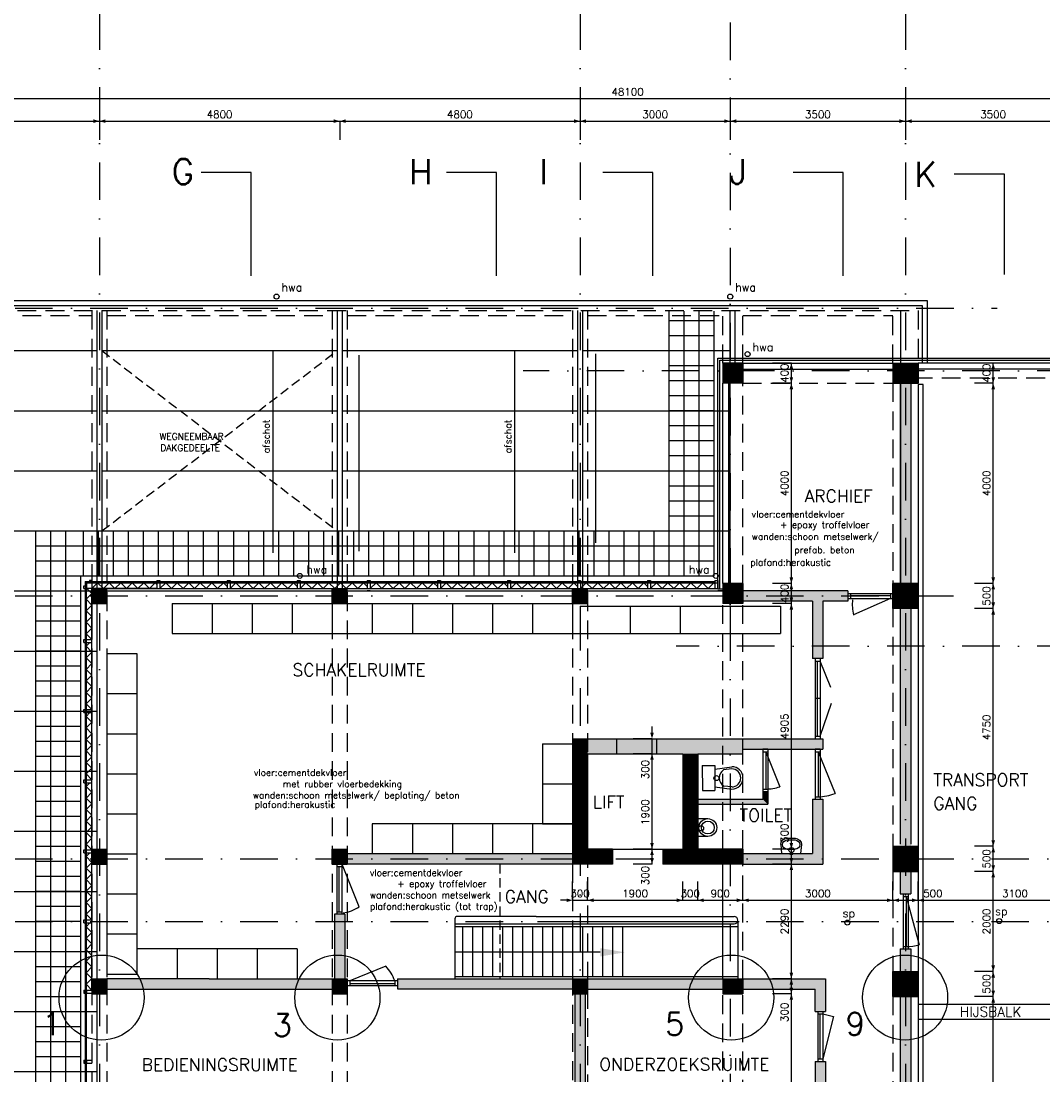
# Model space of a CAD drawing. Extents: x 10 to 84110, y 10 to 59410.
# Tile 6 of 16: x 28945 to 49355, y 26261 to 47310. Entities that reach past the tile are written whole.
import ezdxf
from ezdxf.enums import TextEntityAlignment as Align

# ---------------------------------------------------------------- set-up
doc = ezdxf.new("R2010")
doc.units = 0
doc.header["$LTSCALE"] = 60
doc.header["$MEASUREMENT"] = 0
for name, pattern in [('CENTER', [50.8, 31.75, -6.35, 6.35, -6.35]), ('DASHDOT', [25, 12.5, -6.25, 0, -6.25]), ('HIDDEN', [9.375, 6.25, -3.125]), ('HIDDEN2', [4.6875, 3.125, -1.5625])]:
    doc.linetypes.add(name, pattern=pattern)
doc.layers.get('0').update_dxf_attribs({"linetype": 'CONTINUOUS'})
for name, color, linetype in [('ARCERING', 4, 'CONTINUOUS'), ('BETON', 8, 'CONTINUOUS'), ('CONSTR50', 1, 'CONTINUOUS'), ('DSN50', 1, 'CENTER'), ('KANAALPLAAT', 15, 'CONTINUOUS'), ('LAAG18', 3, 'CONTINUOUS'), ('LAAG25', 4, 'CONTINUOUS'), ('LAAG35', 7, 'CONTINUOUS'), ('LAAG50', 1, 'CONTINUOUS'), ('MAAT15', 3, 'CONTINUOUS'), ('STRAMIEN', 3, 'DASHDOT'), ('TXT15', 3, 'CONTINUOUS'), ('TXT18', 3, 'CONTINUOUS'), ('TXT50', 1, 'CONTINUOUS')]:
    doc.layers.add(name, color=color, linetype=linetype)
doc.styles.add('ROMANS', font='romans')
doc.styles.get("Standard").update_dxf_attribs({"font": 'simplex'})

# ---------------------------------------------------------------- blocks, each defined once
blk = doc.blocks.new('ZUDIMTUS')
at = {"color": 3}
blk.add_solid([(0, 0), (-800, -240), (-800, 240)], dxfattribs=at)
blk = doc.blocks.new('B-WC')
at = {"layer": 'LAAG35', "color": 4}
for points in [[(499, 2), (0, 0)], [(0, 0), (1, -250)], [(499, 2), (500, -248)], [(500, -248), (1, -250)], [(76, -249), (27, -586)], [(425, -248), (476, -585)], [(71, -586), (88, -425)], [(432, -585), (413, -424)]]:
    blk.add_lwpolyline(points, dxfattribs=at)
blk.add_lwpolyline([(413, -424, 0.55949), (88, -425, 0.716418)], format="xyb", dxfattribs=at)
for radius in [225, 181]:
    blk.add_arc((251, -585), radius, 180.1925, 0.1925, dxfattribs=at)
blk = doc.blocks.new('B-WAS')
at = {"layer": 'LAAG35', "color": 4}
for p, q in [((111, -86), (268, -86)), ((111, -272), (268, -272)), ((111, -307), (268, -307))]:
    blk.add_line(p, q, dxfattribs=at)
for points in [[(-18, -179), (0, 0)], [(397, -179), (379, 0)]]:
    blk.add_lwpolyline(points, dxfattribs=at)
for centre, radius, start, end in [((111, -179), 129, 180, 270), ((111, -179), 92.9, 90, 180), ((111, -179), 92.9, 180, 270), ((268, -179), 92.9, 0, 90), ((268, -179), 92.9, 270, 0), ((268, -179), 129, 270, 0)]:
    blk.add_arc(centre, radius, start, end, dxfattribs=at)
blk = doc.blocks.new('DRSBL')
at = {"linetype": 'Continuous'}
for p, q in [((0, 0), (-10, 0)), ((0, -20), (0, 0))]:
    blk.add_line(p, q, dxfattribs=at)
blk = doc.blocks.new('ZUDIMEND')
blk.add_line((-800, 0), (-1600, 0))
at = {"color": 3}
blk.add_solid([(0, 0), (-800, -240), (-800, 240)], dxfattribs=at)

msp = doc.modelspace()

# ---------------------------------------------------------------- linework, layer by layer
at = {"layer": 'ARCERING'}
for p, q in [((30360, 36092), (31660, 36092)), ((31720, 36092), (33060, 36092)), ((33120, 36092), (34460, 36092)), ((34520, 36092), (35860, 36092)), ((35920, 36092), (37260, 36092)), ((37320, 36092), (38660, 36092)), ((38720, 36092), (40060, 36092)), ((40120, 36092), (41460, 36092)), ((41520, 36092), (42800, 36092)), ((30245, 34957), (30245, 35977)), ((30360, 34957), (30360, 35977)), ((30360, 35977), (31660, 35977)), ((31720, 35977), (33060, 35977)), ((33120, 35977), (34460, 35977)), ((34520, 35977), (35860, 35977)), ((35920, 35977), (37260, 35977)), ((37320, 35977), (38660, 35977)), ((38720, 35977), (40060, 35977)), ((40120, 35977), (41460, 35977)), ((41520, 35977), (42800, 35977)), ((30245, 33557), (30245, 34897)), ((30360, 33557), (30360, 34897)), ((30245, 32157), (30245, 33497)), ((30360, 32157), (30360, 33497)), ((30245, 30757), (30245, 32097)), ((30360, 30757), (30360, 32097)), ((30245, 29357), (30245, 30697)), ((30360, 29357), (30360, 30697)), ((30245, 27957), (30245, 29297)), ((30360, 27957), (30360, 29297))]:
    msp.add_line(p, q, dxfattribs=at)
for points in [[(30360, 35977), (30475, 36092), (30590, 35977), (30705, 36092), (30820, 35977), (30935, 36092), (31050, 35977), (31165, 36092), (31280, 35977), (31395, 36092), (31510, 35977), (31625, 36092), (31660, 36057)], [(31720, 35977), (31835, 36092), (31950, 35977), (32065, 36092), (32180, 35977), (32295, 36092), (32410, 35977), (32525, 36092), (32640, 35977), (32755, 36092), (32870, 35977), (32985, 36092), (33060, 36017)], [(33120, 35977), (33235, 36092), (33350, 35977), (33465, 36092), (33580, 35977), (33695, 36092), (33810, 35977), (33925, 36092), (34040, 35977), (34155, 36092), (34270, 35977), (34385, 36092), (34460, 36017)], [(34520, 35977), (34635, 36092), (34750, 35977), (34865, 36092), (34980, 35977), (35095, 36092), (35210, 35977), (35325, 36092), (35440, 35977), (35555, 36092), (35670, 35977), (35785, 36092), (35860, 36017)], [(35920, 35977), (36035, 36092), (36150, 35977), (36265, 36092), (36380, 35977), (36495, 36092), (36610, 35977), (36725, 36092), (36840, 35977), (36955, 36092), (37070, 35977), (37185, 36092), (37260, 36017)], [(37320, 35977), (37435, 36092), (37550, 35977), (37665, 36092), (37780, 35977), (37895, 36092), (38010, 35977), (38125, 36092), (38240, 35977), (38355, 36092), (38470, 35977), (38585, 36092), (38660, 36017)], [(38720, 35977), (38835, 36092), (38950, 35977), (39065, 36092), (39180, 35977), (39295, 36092), (39410, 35977), (39525, 36092), (39640, 35977), (39755, 36092), (39870, 35977), (39985, 36092), (40060, 36017)], [(40120, 35977), (40235, 36092), (40350, 35977), (40465, 36092), (40580, 35977), (40695, 36092), (40810, 35977), (40925, 36092), (41040, 35977), (41155, 36092), (41270, 35977), (41385, 36092), (41460, 36017)], [(41520, 35977), (41635, 36092), (41750, 35977), (41865, 36092), (41980, 35977), (42095, 36092), (42210, 35977), (42325, 36092), (42440, 35977), (42555, 36092), (42670, 35977), (42785, 36092), (42800, 36077)], [(30360, 34957), (30245, 35072), (30360, 35187), (30245, 35302), (30360, 35417), (30245, 35532), (30360, 35647), (30245, 35762), (30360, 35877), (30260, 35977)], [(30360, 33557), (30245, 33672), (30360, 33787), (30245, 33902), (30360, 34017), (30245, 34132), (30360, 34247), (30245, 34362), (30360, 34477), (30245, 34592), (30360, 34707), (30245, 34822), (30320, 34897)], [(30360, 32157), (30245, 32272), (30360, 32387), (30245, 32502), (30360, 32617), (30245, 32732), (30360, 32847), (30245, 32962), (30360, 33077), (30245, 33192), (30360, 33307), (30245, 33422), (30320, 33497)], [(30360, 30757), (30245, 30872), (30360, 30987), (30245, 31102), (30360, 31217), (30245, 31332), (30360, 31447), (30245, 31562), (30360, 31677), (30245, 31792), (30360, 31907), (30245, 32022), (30320, 32097)], [(30360, 29357), (30245, 29472), (30360, 29587), (30245, 29702), (30360, 29817), (30245, 29932), (30360, 30047), (30245, 30162), (30360, 30277), (30245, 30392), (30360, 30507), (30245, 30622), (30320, 30697)], [(30360, 27957), (30245, 28072), (30360, 28187), (30245, 28302), (30360, 28417), (30245, 28532), (30360, 28647), (30245, 28762), (30360, 28877), (30245, 28992), (30360, 29107), (30245, 29222), (30320, 29297)]]:
    msp.add_lwpolyline(points, dxfattribs=at)
at = {"layer": 'BETON'}
for points, const_width in [([(46610, 40477), (46610, 40077)], 500), ([(43360, 40277), (42960, 40277)], 400), ([(43360, 35877), (42960, 35877)], 400), ([(46860, 35827), (46360, 35827)], 500), ([(30360, 35827), (30660, 35827)], 300), ([(35160, 35827), (35460, 35827)], 300), ([(39960, 35827), (40260, 35827)], 300), ([(40110, 32977), (40110, 30472)], 300), ([(42310, 32677), (42310, 30772)], 300), ([(46610, 30827), (46610, 30327)], 500), ([(30360, 30622), (30660, 30622)], 300), ([(35310, 30472), (35310, 30772)], 300), ([(40760, 30622), (40260, 30622)], 300), ([(43360, 30622), (41760, 30622)], 300), ([(46610, 27827), (46610, 28327)], 500), ([(30360, 28032), (30660, 28032)], 300), ([(35160, 28032), (35460, 28032)], 300), ([(39960, 28032), (40260, 28032)], 300), ([(42960, 28032), (43360, 28032)], 300)]:
    msp.add_lwpolyline(points, dxfattribs=dict(at, const_width=const_width))
for points in [[(40839, 32977), (40839, 32677), (39960, 32977), (40260, 32677)], [(41639, 32977), (41639, 32677), (40839, 32977), (40839, 32677)], [(41639, 32977), (41639, 32677), (43360, 32977), (43360, 32677)]]:
    msp.add_solid(points, dxfattribs=at)
at = {"layer": 'CONSTR50'}
for p, q in [((43360, 40477), (42960, 40477)), ((42960, 40477), (42960, 40077)), ((43360, 40477), (43360, 40077)), ((46360, 40477), (46860, 40477)), ((46360, 40477), (46360, 40077)), ((46860, 40477), (46860, 40077)), ((43360, 40077), (42960, 40077)), ((46360, 40077), (46860, 40077)), ((43360, 36077), (42960, 36077)), ((42960, 36077), (42960, 35777)), ((43360, 36077), (43360, 35677)), ((46860, 36077), (46360, 36077)), ((46360, 35577), (46360, 36077)), ((46860, 35577), (46860, 36077)), ((30360, 35677), (30360, 35977)), ((30360, 35977), (30660, 35977)), ((30660, 35677), (30660, 35977)), ((35160, 35677), (35160, 35977)), ((35160, 35977), (35460, 35977)), ((35460, 35677), (35460, 35977)), ((39960, 35677), (39960, 35977)), ((39960, 35977), (40260, 35977)), ((40260, 35677), (40260, 35977)), ((42960, 35977), (42960, 35677)), ((30360, 35677), (30660, 35677)), ((35160, 35677), (35460, 35677)), ((39960, 35677), (40260, 35677)), ((43360, 35677), (42960, 35677)), ((46860, 35577), (46360, 35577)), ((39960, 32977), (39960, 30472)), ((40839, 32977), (40839, 32677)), ((41639, 32977), (41639, 32677)), ((43360, 32677), (43360, 32977)), ((40260, 32677), (40260, 30772)), ((42160, 32677), (42160, 30772)), ((42460, 32677), (42460, 30772)), ((30360, 30472), (30360, 30772)), ((30360, 30772), (30660, 30772)), ((30660, 30472), (30660, 30772)), ((35160, 30472), (35160, 30772)), ((35160, 30772), (35460, 30772)), ((35460, 30472), (35460, 30772)), ((40760, 30772), (40260, 30772)), ((40760, 30772), (40760, 30472)), ((41760, 30772), (41760, 30472)), ((43360, 30772), (42460, 30772)), ((43360, 30772), (43360, 30472)), ((46360, 30827), (46860, 30827)), ((46360, 30827), (46360, 30327)), ((46860, 30827), (46860, 30327)), ((30360, 30472), (30660, 30472)), ((35160, 30472), (35460, 30472)), ((40760, 30472), (39960, 30472)), ((43360, 30472), (41760, 30472)), ((46360, 30327), (46860, 30327)), ((46360, 28327), (46860, 28327)), ((46360, 27827), (46360, 28327)), ((46860, 28327), (46860, 27827)), ((30360, 28182), (30360, 27882)), ((30360, 28182), (30660, 28182)), ((30660, 28182), (30660, 27882)), ((35160, 28182), (35460, 28182)), ((35160, 28182), (35160, 27882)), ((35460, 28182), (35460, 27882)), ((39960, 28182), (40260, 28182)), ((39960, 28182), (39960, 27882)), ((40260, 28182), (40260, 27882)), ((42960, 28182), (42960, 27882)), ((42960, 28182), (43260, 28182)), ((43360, 28182), (43360, 27882)), ((30360, 27882), (30660, 27882)), ((35160, 27882), (35460, 27882)), ((39960, 27882), (40260, 27882)), ((42960, 27882), (43360, 27882)), ((46360, 27827), (46860, 27827))]:
    msp.add_line(p, q, dxfattribs=at)
at = {"layer": 'CONSTR50', "linetype": 'Continuous'}
for p, q in [((39960, 32977), (43360, 32977)), ((40260, 32677), (42160, 32677)), ((42460, 32677), (43360, 32677)), ((41760, 30772), (42160, 30772))]:
    msp.add_line(p, q, dxfattribs=at)
at = {"layer": 'KANAALPLAAT'}
for p, q in [((30460, 41527), (30460, 35977)), ((30560, 41527), (30560, 35977)), ((35260, 41527), (35260, 35977)), ((35360, 41527), (35360, 35977)), ((40060, 41527), (40060, 35977)), ((40160, 41527), (40160, 35977)), ((43110, 40477), (43110, 41527)), ((43210, 40477), (43210, 41527)), ((46510, 41527), (46510, 40477)), ((26060, 40727), (30460, 40727)), ((30560, 40727), (35260, 40727)), ((35360, 40727), (40060, 40727)), ((40160, 40727), (43110, 40727)), ((43110, 36077), (43110, 40077)), ((46510, 40077), (46510, 36077)), ((26060, 39527), (30460, 39527)), ((30560, 39527), (35260, 39527)), ((35360, 39527), (40060, 39527)), ((40160, 39527), (43110, 39527)), ((26060, 38327), (30460, 38327)), ((30560, 38327), (35260, 38327)), ((35360, 38327), (40060, 38327)), ((40160, 38327), (43110, 38327)), ((26060, 37127), (30460, 37127)), ((30560, 37127), (35260, 37127)), ((35360, 37127), (40060, 37127)), ((40160, 37127), (43110, 37127)), ((26060, 35927), (30360, 35927)), ((30660, 35927), (35160, 35927)), ((35460, 35927), (39960, 35927)), ((40260, 35927), (42960, 35927)), ((30460, 35677), (30460, 30772)), ((26060, 34727), (30460, 34727)), ((26060, 33527), (30460, 33527)), ((26060, 32327), (30460, 32327)), ((26060, 31127), (30460, 31127)), ((30460, 30472), (30460, 28182)), ((26060, 29927), (30460, 29927)), ((26060, 28727), (30460, 28727)), ((30460, 27882), (30460, 22977)), ((26060, 27527), (30460, 27527)), ((26060, 26327), (30460, 26327))]:
    msp.add_line(p, q, dxfattribs=at)
at = {"layer": 'KANAALPLAAT', "linetype": 'HIDDEN2'}
for p, q in [((30560, 40727), (35260, 37127)), ((30560, 37127), (35260, 40727))]:
    msp.add_line(p, q, dxfattribs=at)
at = {"layer": 'LAAG18'}
for p, q in [((16860, 41727), (47045, 41727)), ((47045, 41727), (47045, 40477)), ((16960, 41627), (46945, 41627)), ((41885, 41519), (41885, 36223)), ((42185, 41519), (42185, 36223)), ((42485, 41519), (42485, 36223)), ((42785, 41519), (42785, 36223)), ((46945, 41627), (46945, 40477)), ((42785, 41323), (41885, 41323)), ((42785, 41023), (41885, 41023)), ((42785, 40723), (41885, 40723)), ((42785, 40423), (41885, 40423)), ((42860, 35977), (42860, 40577)), ((42860, 40577), (63410, 40577)), ((42900, 40537), (63370, 40537)), ((42900, 35977), (42900, 40537)), ((42785, 40123), (41885, 40123)), ((46860, 40052), (46860, 18602)), ((46960, 40052), (46860, 40052)), ((46960, 18602), (46960, 40052)), ((42785, 39823), (41885, 39823)), ((42785, 39523), (41885, 39523)), ((42785, 39223), (41885, 39223)), ((42785, 38923), (41885, 38923)), ((42785, 38623), (41885, 38623)), ((42785, 38323), (41885, 38323)), ((42785, 38023), (41885, 38023)), ((42785, 37723), (41885, 37723)), ((42785, 37423), (41885, 37423)), ((29231, 37123), (29231, 21523)), ((42785, 37123), (29231, 37123)), ((29531, 37123), (29531, 21523)), ((29831, 37123), (29831, 21523)), ((30185, 37123), (30185, 36223)), ((30485, 37123), (30485, 36223)), ((30785, 37123), (30785, 36223)), ((31085, 37123), (31085, 36223)), ((31385, 37123), (31385, 36223)), ((31685, 37123), (31685, 36223)), ((31985, 37123), (31985, 36223)), ((32285, 37123), (32285, 36223)), ((32585, 37123), (32585, 36223)), ((32885, 37123), (32885, 36223)), ((33185, 37123), (33185, 36223)), ((33485, 37123), (33485, 36223)), ((33785, 37123), (33785, 36223)), ((34085, 37123), (34085, 36223)), ((34385, 37123), (34385, 36223)), ((34685, 37123), (34685, 36223)), ((34985, 37123), (34985, 36223)), ((35285, 37123), (35285, 36223)), ((35585, 37123), (35585, 36223)), ((35885, 37123), (35885, 36223)), ((36185, 37123), (36185, 36223)), ((36485, 37123), (36485, 36223)), ((36785, 37123), (36785, 36223)), ((37085, 37123), (37085, 36223)), ((37385, 37123), (37385, 36223)), ((37685, 37123), (37685, 36223)), ((37985, 37123), (37985, 36223)), ((38285, 37123), (38285, 36223)), ((38585, 37123), (38585, 36223)), ((38885, 37123), (38885, 36223)), ((39185, 37123), (39185, 36223)), ((39485, 37123), (39485, 36223)), ((39785, 37123), (39785, 36223)), ((40085, 37123), (40085, 36223)), ((40385, 37123), (40385, 36223)), ((40685, 37123), (40685, 36223)), ((40985, 37123), (40985, 36223)), ((41285, 37123), (41285, 36223)), ((41585, 37123), (41585, 36223)), ((42785, 36823), (29231, 36823)), ((42785, 36523), (29231, 36523)), ((42785, 36223), (29231, 36223)), ((30131, 36223), (30131, 21523)), ((30131, 35923), (29231, 35923)), ((30131, 35623), (29231, 35623)), ((30131, 35323), (29231, 35323)), ((30131, 35023), (29231, 35023)), ((30131, 34723), (29231, 34723)), ((30131, 34423), (29231, 34423)), ((30131, 34123), (29231, 34123)), ((30131, 33823), (29231, 33823)), ((30131, 33523), (29231, 33523)), ((30131, 33223), (29231, 33223)), ((30131, 32923), (29231, 32923)), ((30131, 32623), (29231, 32623)), ((30131, 32323), (29231, 32323)), ((30131, 32023), (29231, 32023)), ((30131, 31723), (29231, 31723)), ((30131, 31423), (29231, 31423)), ((30131, 31123), (29231, 31123)), ((30131, 30823), (29231, 30823)), ((30131, 30523), (29231, 30523)), ((42960, 28182), (42960, 30472)), ((30131, 30223), (29231, 30223)), ((30131, 29923), (29231, 29923)), ((30131, 29623), (29231, 29623)), ((30131, 29323), (29231, 29323)), ((30131, 29023), (29231, 29023)), ((30131, 28723), (29231, 28723)), ((30131, 28423), (29231, 28423)), ((30131, 28123), (29231, 28123)), ((30131, 27823), (29231, 27823)), ((46860, 27677), (49860, 27677)), ((30131, 27523), (29231, 27523)), ((46860, 27377), (49860, 27377)), ((30131, 27223), (29231, 27223)), ((30131, 26923), (29231, 26923)), ((30131, 26623), (29231, 26623)), ((30131, 26323), (29231, 26323))]:
    msp.add_line(p, q, dxfattribs=at)
at = {"layer": 'LAAG18', "linetype": 'HIDDEN'}
for p, q in [((17060, 41527), (46860, 41527)), ((30360, 41527), (30360, 17127)), ((30660, 41527), (30660, 17127)), ((35160, 41527), (35160, 17127)), ((35460, 41527), (35460, 17127)), ((39960, 41527), (39960, 32977)), ((40260, 41527), (40260, 32677)), ((42960, 40477), (42960, 41527)), ((43360, 40477), (43360, 41527)), ((46360, 40477), (46360, 41527)), ((46860, 41527), (46860, 40477)), ((26160, 41427), (30360, 41427)), ((30660, 41427), (35160, 41427)), ((35460, 41427), (39960, 41427)), ((40260, 41427), (42960, 41427)), ((43360, 41427), (46360, 41427)), ((43360, 36077), (43360, 40077)), ((43360, 40077), (46360, 40077)), ((46360, 40077), (46360, 36077)), ((49960, 40177), (46860, 40177)), ((42960, 30772), (42960, 35677)), ((43360, 30772), (43360, 35677)), ((46360, 35577), (46360, 30827)), ((40260, 30772), (40260, 17127)), ((39960, 30472), (39960, 17127)), ((43360, 28182), (43360, 30472)), ((46360, 30327), (46360, 28327)), ((42960, 22977), (42960, 27882)), ((43360, 22977), (43360, 27882)), ((46360, 27827), (46360, 23077))]:
    msp.add_line(p, q, dxfattribs=at)
at = {"layer": 'LAAG18'}
for centre in [(34047, 41807), (43110, 41807), (43456, 40657), (34513, 36229), (42822, 36229)]:
    msp.add_circle(centre, 50, dxfattribs=at)
at = {"layer": 'LAAG25'}
for p, q in [((30223, 36114), (42800, 36114)), ((30223, 36114), (30223, 22540)), ((30245, 36092), (42800, 36092)), ((30245, 36092), (30245, 22562)), ((31296, 36114), (42800, 36114)), ((31296, 36092), (42800, 36092)), ((45460, 35877), (46360, 35877)), ((45510, 35877), (45510, 35777)), ((45510, 35877), (46310, 35877)), ((45510, 35837), (46310, 35837)), ((46310, 35877), (46310, 35777)), ((45460, 35777), (46360, 35777)), ((46310, 35777), (45573, 35448)), ((44960, 34577), (44750, 34577)), ((44901, 34577), (44801, 34577)), ((44805, 34577), (44805, 32977)), ((44805, 34527), (44905, 34527)), ((44845, 34527), (44845, 33027)), ((44905, 34577), (44905, 32977)), ((45118, 33999), (44905, 34527)), ((44905, 33777), (44805, 33777)), ((44905, 33027), (45133, 33688)), ((44805, 33027), (44905, 33027)), ((44805, 32977), (44905, 32977)), ((43760, 32767), (43760, 31922)), ((43860, 32767), (43760, 32767)), ((43760, 32717), (43860, 32717)), ((43820, 32717), (44102, 32017)), ((43820, 32717), (43820, 31972)), ((43860, 32767), (43860, 31922)), ((44905, 32767), (44805, 32767)), ((44805, 32767), (44805, 31767)), ((44805, 32717), (44905, 32717)), ((44865, 32717), (45202, 31882)), ((44865, 32717), (44865, 31817)), ((44905, 32767), (44905, 31767)), ((43760, 31972), (43860, 31972)), ((43760, 31922), (43860, 31922)), ((44805, 31817), (44905, 31817)), ((44805, 31767), (44905, 31767)), ((40760, 30772), (41760, 30772)), ((30660, 30677), (31260, 30677)), ((35255, 30465), (35255, 29471)), ((35355, 30415), (35255, 30415)), ((35295, 30415), (35295, 29515)), ((35355, 30465), (35355, 29471)), ((35699, 29618), (35362, 30453)), ((46565, 29877), (46565, 28777)), ((46565, 29827), (46665, 29827)), ((46625, 29827), (46625, 28827)), ((46625, 29827), (46884, 28861)), ((46665, 29877), (46665, 28777)), ((35355, 29515), (35255, 29515)), ((37610, 29377), (37610, 28182)), ((37610, 29277), (43185, 29277)), ((39235, 29427), (37660, 29427)), ((39235, 29427), (43185, 29427)), ((39260, 29327), (43285, 29327)), ((43260, 29327), (43260, 28182)), ((37610, 29227), (43260, 29227)), ((40512, 28710), (37610, 28710)), ((46565, 28827), (46665, 28827)), ((36231, 28434), (35510, 28141)), ((37610, 28227), (43260, 28227)), ((36460, 28141), (35460, 28141)), ((35460, 28072), (35460, 28032)), ((36460, 28041), (35460, 28041)), ((35510, 28141), (35510, 28041)), ((36410, 28081), (35510, 28081)), ((36410, 28141), (36410, 28041)), ((44860, 27530), (44860, 26530)), ((44860, 27480), (44960, 27480)), ((44900, 27480), (44900, 26580)), ((44960, 27530), (44960, 26530)), ((44960, 27480), (45169, 27428)), ((45169, 27428), (44960, 26580)), ((44860, 26580), (44960, 26580)), ((44860, 26530), (44960, 26530))]:
    msp.add_line(p, q, dxfattribs=at)
at = {"layer": 'LAAG25', "color": 8}
for p, q in [((31960, 35677), (31960, 35077)), ((31960, 35677), (39960, 35677)), ((32760, 35677), (32760, 35077)), ((33560, 35677), (33560, 35077)), ((34360, 35677), (34360, 35077)), ((35160, 35677), (35160, 35077)), ((35960, 35677), (35960, 35077)), ((36760, 35677), (36760, 35077)), ((37560, 35677), (37560, 35077)), ((38360, 35677), (38360, 35077)), ((39160, 35677), (39160, 35077)), ((39960, 35677), (39960, 35077)), ((40110, 35627), (40110, 35077)), ((40110, 35627), (44110, 35627)), ((41110, 35627), (41110, 35077)), ((42110, 35627), (42110, 35077)), ((43110, 35627), (43110, 34627)), ((44110, 35627), (44110, 35077)), ((31960, 35077), (44110, 35077)), ((30660, 34677), (31260, 34677)), ((30660, 34677), (30660, 28277)), ((31260, 34677), (31260, 28277)), ((30660, 33877), (31260, 33877)), ((30660, 33077), (31260, 33077)), ((39360, 32877), (39360, 31277)), ((39360, 32877), (39960, 32877)), ((30660, 32277), (31260, 32277)), ((39360, 32077), (39960, 32077)), ((30660, 31477), (31260, 31477)), ((39960, 31277), (35960, 31277)), ((35960, 31277), (35960, 30677)), ((36760, 31277), (36760, 30677)), ((37560, 31277), (37560, 30677)), ((38360, 31277), (38360, 30677)), ((39160, 31277), (39160, 30677)), ((39360, 31277), (39960, 31277)), ((30660, 30677), (31260, 30677)), ((30660, 29877), (31260, 29877)), ((30660, 29077), (31260, 29077)), ((34460, 28782), (31260, 28782)), ((32060, 28782), (32060, 28182)), ((32860, 28782), (32860, 28182)), ((33660, 28782), (33660, 28182)), ((34460, 28782), (34460, 28182)), ((30660, 28277), (31260, 28277))]:
    msp.add_line(p, q, dxfattribs=at)
at = {"layer": 'LAAG25', "linetype": 'Continuous'}
for p, q in [((37760, 29227), (37760, 28227)), ((37960, 29227), (37960, 28227)), ((38160, 29227), (38160, 28227)), ((38360, 29227), (38360, 28227)), ((38560, 29227), (38560, 28227)), ((38760, 29227), (38760, 28227)), ((38960, 29227), (38960, 28227)), ((39160, 29227), (39160, 28227)), ((39360, 29227), (39360, 28227)), ((39560, 29227), (39560, 28227)), ((39760, 29227), (39760, 28227)), ((39960, 29227), (39960, 28227)), ((40160, 29227), (40160, 28227)), ((40360, 29227), (40360, 28227)), ((40560, 29227), (40560, 28227)), ((40760, 29227), (40760, 28227)), ((40960, 29227), (40960, 28227))]:
    msp.add_line(p, q, dxfattribs=at)
at = {"layer": 'LAAG25'}
for points in [[(42662, 31379), (42460, 31379)], [(42460, 30933), (42460, 31288)], [(42662, 31024), (42460, 31024)]]:
    msp.add_lwpolyline(points, dxfattribs=at)
for centre, radius in [((42833, 32189), 50), ((42662, 31202), 178), ((42528, 31188), 50), ((42662, 31202), 128), ((44332, 30752), 50), ((45448, 29304), 50), ((48482, 29334), 50)]:
    msp.add_circle(centre, radius, dxfattribs=at)
for centre, radius, start, end in [((46447, 35663), 900, 174.2793, 193.8771), ((43820, 32872), 900, 270, 288.2854), ((44865, 32717), 900, 270, 291.9815), ((35224, 30382), 900, 279.8981, 301.8796), ((37660, 29377), 50, 90, 180), ((43185, 29352), 75, 270, 90), ((46625, 29827), 1000, 270, 285), ((35566, 27827), 900, 20.4308, 42.4123)]:
    msp.add_arc(centre, radius, start, end, dxfattribs=at)
msp.add_solid([(40512, 28793), (40512, 28627), (41012, 28710)], dxfattribs=at)
at = {"layer": 'LAAG35'}
for p, q in [((43360, 40477), (46360, 40477)), ((49960, 40477), (46860, 40477)), ((43360, 40357), (46360, 40357)), ((49960, 40357), (46860, 40357)), ((42960, 36077), (42960, 40077)), ((43080, 36077), (43080, 40077)), ((46505, 40077), (46505, 36077)), ((46715, 40077), (46715, 36077)), ((30200, 36027), (30223, 36027)), ((30200, 35977), (30200, 36027)), ((30250, 36087), (30250, 35977)), ((30250, 36087), (30360, 36087)), ((30310, 36137), (30310, 36114)), ((30360, 36137), (30310, 36137)), ((30360, 36137), (30360, 36114)), ((30360, 36087), (30360, 34957)), ((31660, 36137), (31660, 35977)), ((31660, 36137), (31720, 36137)), ((31660, 36087), (31720, 36087)), ((31720, 36137), (31720, 35977)), ((33060, 36137), (33120, 36137)), ((33060, 36137), (33060, 35977)), ((33060, 36087), (33120, 36087)), ((33120, 36137), (33120, 35977)), ((34460, 36137), (34520, 36137)), ((34460, 36137), (34460, 35977)), ((34460, 36087), (34520, 36087)), ((34520, 36137), (34520, 35977)), ((35860, 36137), (35920, 36137)), ((35860, 36137), (35860, 35977)), ((35860, 36087), (35920, 36087)), ((35920, 36137), (35920, 35977)), ((37260, 36137), (37320, 36137)), ((37260, 36137), (37260, 35977)), ((37260, 36087), (37320, 36087)), ((37320, 36137), (37320, 35977)), ((38660, 36137), (38720, 36137)), ((38660, 36137), (38660, 35977)), ((38660, 36087), (38720, 36087)), ((38720, 36137), (38720, 35977)), ((40060, 36137), (40120, 36137)), ((40060, 36137), (40060, 35977)), ((40060, 36087), (40120, 36087)), ((40120, 36137), (40120, 35977)), ((41460, 36137), (41520, 36137)), ((41460, 36137), (41460, 35977)), ((41460, 36087), (41520, 36087)), ((41520, 36137), (41520, 35977)), ((42800, 36137), (42860, 36137)), ((42800, 36137), (42800, 35977)), ((42800, 36087), (42860, 36087)), ((42860, 36137), (42860, 35977)), ((30200, 35977), (30223, 35977)), ((31660, 35977), (30250, 35977)), ((31660, 35977), (33060, 35977)), ((33060, 35977), (34460, 35977)), ((34460, 35977), (42860, 35977)), ((35860, 35937), (35920, 35937)), ((37260, 35977), (37320, 35977)), ((42860, 35967), (42960, 35967)), ((42860, 35937), (42960, 35937)), ((45460, 35932), (43360, 35932)), ((45460, 35932), (45460, 35722)), ((44750, 35722), (43360, 35722)), ((44750, 35722), (44750, 34577)), ((45460, 35722), (44960, 35722)), ((44960, 35722), (44960, 34577)), ((46505, 35577), (46505, 30872)), ((46715, 35577), (46715, 30872)), ((30200, 34897), (30200, 34957)), ((30200, 34957), (30360, 34957)), ((30250, 34897), (30250, 34957)), ((30360, 33557), (30360, 34957)), ((30200, 34897), (30360, 34897)), ((30200, 33557), (30360, 33557)), ((30200, 33497), (30200, 33557)), ((30200, 33497), (30360, 33497)), ((30250, 33497), (30250, 33557)), ((30360, 30757), (30360, 33557)), ((43360, 32977), (44960, 32977)), ((44960, 32977), (44960, 32767)), ((43360, 32767), (44960, 32767)), ((30200, 32157), (30360, 32157)), ((30200, 32097), (30200, 32157)), ((30200, 32097), (30360, 32097)), ((30250, 32097), (30250, 32157)), ((43760, 31922), (43760, 31767)), ((43860, 31922), (43860, 31667)), ((42460, 31767), (43760, 31767)), ((42460, 31667), (43860, 31667)), ((44750, 31767), (44960, 31767)), ((44750, 31767), (44750, 30682)), ((44960, 31767), (44960, 30472)), ((30200, 30757), (30360, 30757)), ((30200, 30697), (30200, 30757)), ((30250, 30697), (30250, 30757)), ((30360, 30697), (30360, 30757)), ((35160, 30472), (35160, 30772)), ((30200, 30697), (30360, 30697)), ((30360, 27957), (30360, 30697)), ((39960, 30677), (35460, 30677)), ((43360, 30682), (44750, 30682)), ((39960, 30472), (35415, 30472)), ((43360, 30472), (44960, 30472)), ((46505, 30327), (46505, 29877)), ((46715, 30327), (46715, 29877)), ((46505, 29877), (46715, 29877)), ((35415, 29471), (35205, 29471)), ((35205, 29471), (35205, 28182)), ((35415, 29471), (35415, 28182)), ((30200, 29357), (30360, 29357)), ((30200, 29297), (30200, 29357)), ((30200, 29297), (30360, 29297)), ((30250, 29297), (30250, 29357)), ((46505, 28777), (46715, 28777)), ((46505, 28777), (46505, 28327)), ((46715, 28777), (46715, 28327)), ((32702, 28182), (30660, 28182)), ((32702, 28182), (33702, 28182)), ((33702, 28182), (35205, 28182)), ((36461, 28182), (45015, 28182)), ((36461, 28182), (36461, 27982)), ((39960, 28182), (39960, 27882)), ((45015, 28182), (45015, 27530)), ((30200, 27957), (30200, 27897)), ((30200, 27957), (30360, 27957)), ((30200, 27897), (30360, 27897)), ((30250, 27957), (30250, 27897)), ((30360, 27957), (30360, 27897)), ((30660, 27977), (32702, 27977)), ((32702, 27977), (33702, 27972)), ((33702, 27972), (35160, 27972)), ((36461, 27982), (39960, 27982)), ((40005, 27882), (40005, 22977)), ((40215, 27882), (40215, 22977)), ((40260, 27972), (42960, 27972)), ((43360, 27972), (44805, 27972)), ((44805, 27530), (44805, 27972)), ((46505, 27827), (46505, 23077)), ((46715, 27827), (46715, 23077)), ((44805, 27530), (45015, 27530)), ((30200, 26557), (30200, 26497)), ((30200, 26557), (30360, 26557)), ((30250, 26557), (30250, 26497)), ((30360, 26557), (30360, 26497)), ((44805, 26530), (45015, 26530)), ((44805, 26530), (44805, 22932)), ((45015, 26530), (45015, 22932)), ((30200, 26497), (30360, 26497))]:
    msp.add_line(p, q, dxfattribs=at)
for points in [[(46505, 40077), (46715, 40077), (46505, 36077), (46715, 36077)], [(43360, 35932), (43360, 35722), (45460, 35932), (45460, 35722)], [(44750, 34577), (44960, 34577), (44750, 35722), (44960, 35722)], [(46505, 35577), (46715, 35577), (46512, 30854), (46722, 30842)], [(43360, 32977), (43360, 32767), (44960, 32977), (44960, 32767)], [(43760, 31767), (43860, 31667), (43760, 31922), (43860, 31922)], [(42460, 31767), (42460, 31667), (43760, 31767), (43860, 31667)], [(44750, 31767), (44960, 31767), (44750, 30682), (44960, 30472)], [(46512, 30854), (46722, 30842), (46512, 30854), (46722, 30842)], [(35460, 30677), (35460, 30472), (39960, 30677), (39960, 30472)], [(44750, 30682), (44960, 30472), (43360, 30682), (43360, 30472)], [(46505, 30327), (46715, 30327), (46505, 29877), (46715, 29877)], [(35415, 28182), (35205, 28182), (35415, 29471), (35415, 28182)], [(35205, 28182), (35205, 29471), (35415, 28182), (35415, 29471)], [(46505, 28777), (46715, 28777), (46505, 28327), (46715, 28327)], [(30660, 27977), (35160, 27972), (30660, 28182), (35160, 28182)], [(36461, 28182), (36461, 27982), (39960, 28182), (39960, 27982)], [(40260, 28182), (40260, 27972), (42960, 28182), (42960, 27972)], [(43360, 28182), (43360, 27972), (45015, 28182), (44805, 27972)], [(44805, 27972), (45015, 28182), (44805, 27530), (45015, 27530)], [(40005, 27882), (40215, 27882), (40005, 22977), (40215, 22977)], [(46505, 27827), (46715, 27827), (46505, 23077), (46715, 23077)], [(44805, 26530), (45015, 26530), (44805, 22932), (45015, 22932)]]:
    msp.add_solid(points, dxfattribs=at)
at = {"layer": 'LAAG50'}
for p, q in [((33540, 44282), (32540, 44282)), ((33540, 42224), (33540, 44282)), ((38440, 44282), (37440, 44282)), ((38440, 42224), (38440, 44282)), ((41565, 44282), (40565, 44282)), ((41565, 42224), (41565, 44282)), ((45364, 44282), (44364, 44282)), ((45364, 42224), (45364, 44282))]:
    msp.add_line(p, q, dxfattribs=at)
at = {"layer": 'MAAT15'}
for p, q in [((17010, 45761), (65110, 45761)), ((26010, 45311), (30510, 45311)), ((30510, 45311), (35310, 45311)), ((30510, 45311), (30510, 44936)), ((35310, 45311), (40110, 45311)), ((35310, 45311), (35310, 44936)), ((40110, 45311), (43110, 45311)), ((40110, 45311), (40110, 44936)), ((43110, 45311), (46610, 45311)), ((43110, 45311), (43110, 44936)), ((46610, 45311), (50110, 45311)), ((46610, 45311), (46610, 44936)), ((44330, 40477), (43955, 40477)), ((44330, 40077), (44330, 40477)), ((48362, 40477), (47987, 40477)), ((48362, 40077), (48362, 40477)), ((44330, 40077), (43955, 40077)), ((44330, 36077), (44330, 40077)), ((48362, 40077), (47987, 40077)), ((48362, 36077), (48362, 40077)), ((44330, 36077), (43955, 36077)), ((44330, 35677), (44330, 36077)), ((48362, 36077), (47987, 36077)), ((48362, 35577), (48362, 36077)), ((44330, 35677), (43955, 35677)), ((44330, 30772), (44330, 35677)), ((48362, 35577), (47987, 35577)), ((48362, 30827), (48362, 35577)), ((41547, 32977), (41172, 32977)), ((41547, 32677), (41547, 32977)), ((41547, 32677), (41172, 32677)), ((41547, 30772), (41547, 32677)), ((41547, 30772), (41172, 30772)), ((41547, 30472), (41547, 30772)), ((44330, 30772), (43955, 30772)), ((44330, 30772), (43955, 30772)), ((44330, 30472), (44330, 30772)), ((48362, 30827), (47987, 30827)), ((48362, 30327), (48362, 30827)), ((41547, 30472), (41172, 30472)), ((44330, 30472), (43955, 30472)), ((44330, 28182), (44330, 30472)), ((48362, 30327), (47987, 30327)), ((48362, 28327), (48362, 30327)), ((39960, 29750), (39960, 30125)), ((40260, 29750), (40260, 30125)), ((42160, 29750), (42160, 30125)), ((42460, 29750), (42460, 30125)), ((43360, 29750), (43360, 30125)), ((46360, 29750), (46360, 30125)), ((46860, 29750), (46860, 30125)), ((39960, 29750), (40260, 29750)), ((40260, 29750), (42160, 29750)), ((42160, 29750), (42460, 29750)), ((42460, 29750), (43360, 29750)), ((43360, 29750), (46360, 29750)), ((46360, 29750), (46860, 29750)), ((46860, 29750), (49960, 29750)), ((48362, 28327), (47987, 28327)), ((48362, 27827), (48362, 28327)), ((44330, 28182), (43955, 28182)), ((44330, 27882), (44330, 28182)), ((44330, 27882), (43955, 27882)), ((44330, 22977), (44330, 27882)), ((48362, 27827), (47987, 27827)), ((48362, 23077), (48362, 27827))]:
    msp.add_line(p, q, dxfattribs=at)
at = {"layer": 'STRAMIEN'}
for p, q in [((30510, 47487), (30510, 15193)), ((40110, 47487), (40110, 15193)), ((46610, 47487), (46610, 15193)), ((43110, 47282), (43110, 15193)), ((10823, 41577), (48442, 41577)), ((70994, 40327), (38971, 40327)), ((10823, 35827), (47570, 35827)), ((70994, 34827), (42032, 34827)), ((10823, 30577), (66558, 30577)), ((10823, 29327), (70994, 29327))]:
    msp.add_line(p, q, dxfattribs=at)
at = {"layer": 'STRAMIEN', "linetype": 'HIDDEN2'}
msp.add_line((38510, 30472), (38510, 28182), dxfattribs=at)
at = {"layer": 'TXT18'}
for p, q in [((33971, 40713), (33971, 36689)), ((35690, 40639), (35690, 36722)), ((38798, 40713), (38798, 36689)), ((40418, 40663), (40418, 36887))]:
    msp.add_line(p, q, dxfattribs=at)
for points in [[(30824, 41142, 0, 81, 0), (30824, 40899, 0, 0, 0), (30824, 36722, 0, 0, 0)], [(33971, 40980, 0, 81, 0), (33971, 40737, 0, 0, 0), (33971, 40713, 0, 0, 0)], [(35690, 40907, 0, 81, 0), (35690, 40664, 0, 0, 0), (35690, 40639, 0, 0, 0)], [(38798, 40980, 0, 81, 0), (38798, 40737, 0, 0, 0), (38798, 40713, 0, 0, 0)], [(40418, 40931, 0, 81, 0), (40418, 40688, 0, 0, 0), (40418, 40663, 0, 0, 0)]]:
    msp.add_lwpolyline(points, format="xyseb", dxfattribs=at)
at = {"layer": 'TXT50'}
for centre in [(30554, 27805), (35262, 27805), (43129, 27805), (46601, 27805)]:
    msp.add_circle(centre, 850, dxfattribs=at)

# ---------------------------------------------------------------- block references
at = {"layer": 'DSN50', "xscale": 100, "yscale": 100, "zscale": 100}
msp.add_blockref('DRSBL', (48585, 44251), dxfattribs=at)
at = {"layer": 'LAAG35', "rotation": 90}
msp.add_blockref('B-WC', (42554, 31942), dxfattribs=at)
at = {"layer": 'LAAG35', "xscale": -1, "rotation": 180}
msp.add_blockref('B-WAS', (44136, 30682), dxfattribs=at)
at = {"layer": 'MAAT15', "xscale": 0.15, "yscale": 0.15, "zscale": 0.15}
for name, p in [('ZUDIMTUS', (30510, 45311)), ('ZUDIMTUS', (35310, 45311)), ('ZUDIMTUS', (40110, 45311)), ('ZUDIMTUS', (43110, 45311)), ('ZUDIMTUS', (46610, 45311)), ('ZUDIMEND', (39960, 29750)), ('ZUDIMTUS', (42160, 29750)), ('ZUDIMTUS', (43360, 29750)), ('ZUDIMTUS', (46360, 29750)), ('ZUDIMTUS', (46860, 29750))]:
    msp.add_blockref(name, p, dxfattribs=at)
for name, p, rotation in [('ZUDIMTUS', (30510, 45311), 180), ('ZUDIMTUS', (35310, 45311), 180), ('ZUDIMTUS', (40110, 45311), 180), ('ZUDIMTUS', (43110, 45311), 180), ('ZUDIMTUS', (46610, 45311), 180), ('ZUDIMTUS', (44330, 40477), 90), ('ZUDIMTUS', (48362, 40477), 90), ('ZUDIMTUS', (44330, 40077), 270), ('ZUDIMTUS', (44330, 40077), 90), ('ZUDIMTUS', (48362, 40077), 270), ('ZUDIMTUS', (48362, 40077), 90), ('ZUDIMTUS', (44330, 36077), 270), ('ZUDIMTUS', (44330, 36077), 90), ('ZUDIMTUS', (48362, 36077), 270), ('ZUDIMTUS', (48362, 36077), 90), ('ZUDIMTUS', (44330, 35677), 270), ('ZUDIMTUS', (44330, 35677), 90), ('ZUDIMTUS', (48362, 35577), 270), ('ZUDIMTUS', (48362, 35577), 90), ('ZUDIMEND', (41547, 32977), 270), ('ZUDIMTUS', (41547, 32677), 90), ('ZUDIMTUS', (48362, 30827), 270), ('ZUDIMTUS', (41547, 30772), 270), ('ZUDIMTUS', (41547, 30772), 90), ('ZUDIMTUS', (44330, 30772), 270), ('ZUDIMTUS', (44330, 30772), 90), ('ZUDIMTUS', (48362, 30827), 90), ('ZUDIMTUS', (41547, 30472), 270), ('ZUDIMTUS', (44330, 30472), 270), ('ZUDIMTUS', (44330, 30472), 90), ('ZUDIMTUS', (48362, 30327), 270), ('ZUDIMTUS', (48362, 30327), 90), ('ZUDIMTUS', (40260, 29750), 180), ('ZUDIMTUS', (42460, 29750), 180), ('ZUDIMTUS', (43360, 29750), 180), ('ZUDIMTUS', (46360, 29750), 180), ('ZUDIMTUS', (46860, 29750), 180), ('ZUDIMTUS', (48362, 28327), 270), ('ZUDIMTUS', (44330, 28182), 270), ('ZUDIMTUS', (48362, 28327), 90), ('ZUDIMTUS', (44330, 28182), 90), ('ZUDIMTUS', (44330, 27882), 270), ('ZUDIMTUS', (44330, 27882), 90), ('ZUDIMTUS', (48362, 27827), 270), ('ZUDIMTUS', (48362, 27827), 90)]:
    msp.add_blockref(name, p, dxfattribs=dict(at, rotation=rotation))

# ---------------------------------------------------------------- texts
at = {"layer": 'DSN50', "style": 'ROMANS'}
msp.add_text('K', height=500, dxfattribs=at).set_placement((47235, 44251), align=Align.MIDDLE_RIGHT)
at = {"layer": 'LAAG25', "style": 'ROMANS'}
msp.add_text('HIJSBALK', height=200, dxfattribs=at).set_placement((47697, 27424))
at = {"layer": 'LAAG35', "style": 'ROMANS'}
for s, p in [('ARCHIEF', (44596, 37699)), ('SCHAKELRUIMTE', (34367, 34227)), ('TRANSPORT', (47166, 32030)), ('LIFT', (40365, 31587)), ('GANG', (47166, 31559)), ('TOILET', (43296, 31323)), ('GANG', (38607, 29698)), ('BEDIENINGSRUIMTE', (31353, 26340)), ('ONDERZOEKSRUIMTE', (40495, 26348))]:
    msp.add_text(s, height=250, dxfattribs=at).set_placement(p)
at = {"layer": 'LAAG50', "style": 'ROMANS'}
for s, p in [('G', (31953, 44053)), ('H', (36692, 44053)), ('I', (39296, 44053)), ('J', (43094, 44053))]:
    msp.add_text(s, height=500, dxfattribs=at).set_placement(p)
at = {"layer": 'MAAT15', "style": 'ROMANS'}
for s, p in [('48100', (41060, 45821)), ('4800', (32910, 45371)), ('4800', (37710, 45371)), ('3000', (41610, 45371)), ('3500', (44860, 45371)), ('3500', (48360, 45371)), ('300', (40110, 29810)), ('1900', (41210, 29810)), ('300', (42310, 29810)), ('900', (42910, 29810)), ('3000', (44860, 29810)), ('500', (47157, 29810)), ('3100', (48797, 29810))]:
    msp.add_text(s, height=150, dxfattribs=at).set_placement(p, align=Align.CENTER)
for s, p in [('400', (44270, 40277)), ('400', (48302, 40277)), ('4000', (44270, 38077)), ('4000', (48302, 38077)), ('400', (44270, 35877)), ('500', (48302, 35827)), ('4905', (44270, 33224)), ('4750', (48302, 33202)), ('300', (41487, 32360)), ('1900', (41487, 31511)), ('300', (44270, 31088)), ('500', (48302, 30577)), ('300', (41487, 30242)), ('2290', (44270, 29327)), ('2000', (48302, 29327)), ('500', (48302, 28077)), ('300', (44270, 27511))]:
    msp.add_text(s, height=150, rotation=90, dxfattribs=at).set_placement(p, align=Align.CENTER)
at = {"layer": 'TXT15', "style": 'ROMANS'}
for p in [(33910, 38677), (38737, 38677)]:
    msp.add_text('afschot', height=135, rotation=90, dxfattribs=at).set_placement(p)
at = {"layer": 'TXT15'}
for s, p in [('WEGNEEMBAAR', (31712, 38948)), ('DAKGEDEELTE', (31726, 38722)), ('vloer:cementdekvloer', (43538, 37395)), ('+ epoxy troffelvloer', (44105, 37184)), ('wanden:schoon metselwerk/', (43538, 36949)), ('plafond:herakustic', (43511, 36432)), ('vloer:cementdekvloer ', (33593, 32235)), ('met rubber vloerbedekking', (34172, 32008)), ('wanden:schoon metselwerk/ beplating/ beton', (33574, 31782)), ('plafond:herakustic', (33612, 31597)), ('vloer:cementdekvloer', (35912, 30233)), ('+ epoxy troffelvloer', (36459, 30014)), ('wanden:schoon metselwerk', (35912, 29787)), ('plafond:herakustic (tot trap)', (35912, 29561))]:
    msp.add_text(s, height=132, dxfattribs=at).set_placement(p)
at = {"layer": 'TXT15', "style": 'ROMANS'}
msp.add_text('prefab. beton', height=132, dxfattribs=at).set_placement((44389, 36681))
at = {"layer": 'TXT18', "style": 'ROMANS'}
for s, p in [('hwa', (34146, 41911)), ('hwa', (43208, 41911)), ('hwa', (43555, 40718)), ('hwa', (34645, 36274)), ('hwa', (42283, 36274)), ('sp', (45354, 29409)), ('sp', (48399, 29452))]:
    msp.add_text(s, height=162, dxfattribs=at).set_placement(p)
at = {"layer": 'TXT50', "style": 'ROMANS'}
for s, p in [('1', (29366, 27057)), ('3', (33971, 27031)), ('5', (41809, 27057)), ('9', (45413, 27057))]:
    msp.add_text(s, height=450, dxfattribs=at).set_placement(p)

doc.saveas('drawing.dxf')
